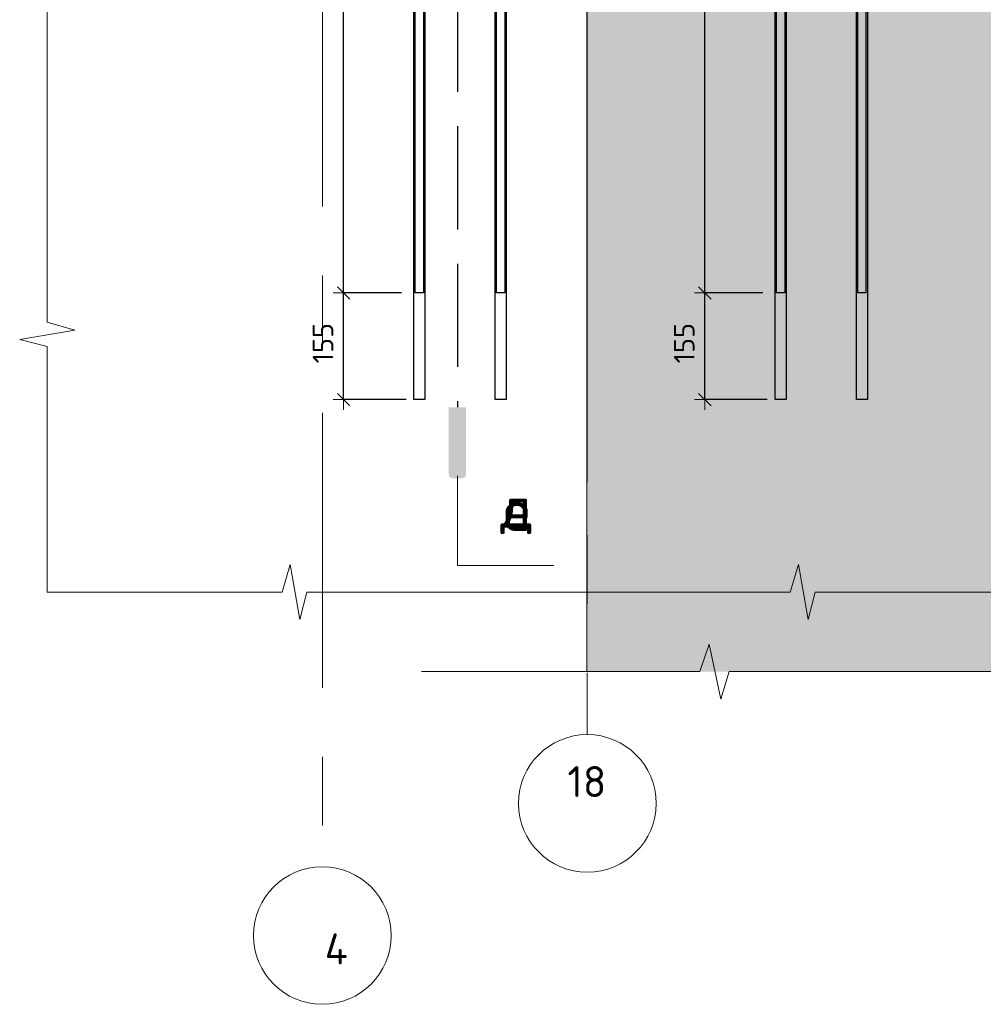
# Model space of a CAD drawing. Header units: metres. Extents: x -38 to 93, y -15 to 21.
# Tile 160 of 195: x 80.42 to 81.82, y -7.77 to -6.34. Entities that reach past the tile are written whole.
import ezdxf

# ---------------------------------------------------------------- set-up
doc = ezdxf.new("R2010")
doc.units = ezdxf.units.M
doc.header["$PDMODE"] = 65
for name, pattern in [('______11', [0.5, 0.4, -0.05, 0, -0.05]), ('______2', [0.0405, 0.03, -0.0105]), ('______5', [1.1, 0.8, -0.1, 0.1, -0.1])]:
    doc.linetypes.add(name, pattern=pattern)
for name, color, linetype, lineweight in [('XR$3$Арм.стержн.горизонт. 1', 180, 'Continuous', 35), ('XR$3$Арм.стержн.горизонт. 2', 202, 'Continuous', 35), ('XR$3$ВК__отв в полу 1-2 эт', 220, 'Continuous', 25), ('XR$3$Осевая линия (1)', 7, '______5', 13), ('XR$3$Размерная линия (1)', 7, 'Continuous', 13), ('XR$3$Текст_ общее_1', 7, 'Continuous', 13), ('XR$5$Арм.стержн.горизонт. 1', 180, 'Continuous', 35), ('XR$5$Арм.стержн.горизонт. 2', 202, 'Continuous', 35), ('XR$5$ВК__отв в полу 1-2 эт', 220, 'Continuous', 25), ('XR$5$Осевая линия (1)', 7, '______5', 13), ('XR$5$Размерная линия (1)', 7, 'Continuous', 13), ('XR$5$Текст_ общее_1', 7, 'Continuous', 13)]:
    doc.layers.add(name, color=color, linetype=linetype, lineweight=lineweight)
doc.styles.add('ISOCPEUR', font='txt')
doc.dimstyles.new('DIMSTYLE_19', dxfattribs={"dimtxt": 0.03, "dimasz": 0.03, "dimexe": 0, "dimexo": 0, "dimgap": 0.015, "dimtad": 2, "dimdec": 0, "dimlfac": 1000, "dimrnd": 5, "dimzin": 12, "dimdsep": 46, "dimtxsty": 'ISOCPEUR', "dimblk1": 'ALL_ML_STRICH', "dimblk2": 'ALL_ML_STRICH', "dimsah": 1, "dimcen": 0, "dimclrd": 7, "dimclre": 256, "dimclrt": 7, "dimadec": 0, "dimazin": 0, "dimtfac": 1, "dimtdec": 0, "dimtix": 1, "dimtmove": 2, "dimatfit": 3, "dimfxl": 0, "dimtzin": 0, "dimlwd": 0, "dimlwe": -3, "dimarcsym": 0})

# ---------------------------------------------------------------- blocks, each defined once
blk = doc.blocks.new('ЭЛЕМЕНТ_УЗОРА_6')
at = {"color": 7, "linetype": 'Continuous', "lineweight": 13, "transparency": 33554687}
blk.add_line((80.4556, -7.1699), (80.4556, -7.1699), dxfattribs=at)
for points in [[(80.4556, -6.4399), (80.4556, -6.0829), (80.4156, -6.0727), (80.4956, -6.0588), (80.4556, -6.0472), (80.4556, -5.7099)], [(80.4556, -7.1699), (80.4556, -7.1699), (80.4556, -6.8129), (80.4156, -6.8027), (80.4956, -6.7888), (80.4556, -6.7772), (80.4556, -6.4399)], [(81.1943, -7.1699), (80.8331, -7.1699), (80.8227, -7.2099), (80.8087, -7.1299), (80.7969, -7.1699), (80.4556, -7.1699)], [(81.9329, -7.1699), (81.5717, -7.1699), (81.5614, -7.2099), (81.5473, -7.1299), (81.5355, -7.1699), (81.1943, -7.1699)]]:
    blk.add_lwpolyline(points, dxfattribs=at)
blk = doc.blocks.new('СЛОЖНЫЙ_ОБЪЕКТ_28')
at = {"linetype": 'Continuous', "lineweight": 25, "true_color": 0x000000, "transparency": 33554687}
blk.add_hatch(color=18, dxfattribs=at).paths.add_polyline_path([(81.0643, -6.9992), (81.0644, -6.9985), (81.0644, -6.901), (81.0393, -6.901), (81.0393, -6.9985), (81.0393, -6.9992), (81.0395, -7), (81.0397, -7.0007), (81.0401, -7.0014), (81.0405, -7.002), (81.041, -7.0026), (81.0416, -7.0031), (81.0422, -7.0035), (81.0429, -7.0039), (81.0436, -7.0041), (81.0444, -7.0043), (81.0452, -7.0043), (81.0585, -7.0043), (81.0593, -7.0043), (81.06, -7.0041), (81.0607, -7.0039), (81.0614, -7.0035), (81.0621, -7.0031), (81.0627, -7.0026), (81.0632, -7.002), (81.0636, -7.0014), (81.0639, -7.0007), (81.0642, -7)])
at = {"color": 7, "linetype": '______2', "lineweight": 25, "transparency": 33554687}
blk.add_line((81.0518, -4.5424), (81.0518, -6.901), dxfattribs=at)
at = {"layer": 'XR$3$ВК__отв в полу 1-2 эт', "color": 7, "linetype": 'Continuous', "lineweight": 13, "transparency": 33554687}
for p, q in [((81.0518, -7.001), (81.0518, -7.131)), ((81.0518, -7.131), (81.1918, -7.131))]:
    blk.add_line(p, q, dxfattribs=at)
at = {"color": 7, "linetype": 'Continuous', "lineweight": 13, "transparency": 33554687, "insert": (81.138, -7.0509), "char_height": 0.06, "width": 0.065333, "attachment_point": 5, "style": 'ISOCPEUR'}
blk.add_mtext('\\A1;{\\fISOCPEUR|i0|b0;\\H0.060000;\\W1.000000;\\C7;д}\\P', dxfattribs=at)
blk = doc.blocks.new('ALL_ML_STRICH')
at = {"color": 0, "linetype": 'ByBlock', "lineweight": -2}
for p, q in [((0, -0.5), (0, 0.5)), ((-1, 0), (0.5, 0)), ((-0.3, -0.3), (0.3, 0.3))]:
    blk.add_line(p, q, dxfattribs=at)
blk = doc.blocks.new('*D244')
at = {"layer": 'DEFPOINTS', "color": 7, "linetype": 'Continuous', "lineweight": 13, "transparency": 33554687}
for p in [(81.5156, -6.7349), (81.4114, -6.8899), (81.5221, -6.8899)]:
    blk.add_point(p, dxfattribs=at)
at = {"layer": 'XR$3$Размерная линия (1)', "color": 9, "linetype": 'Continuous', "lineweight": -2, "true_color": 0xc7c7c7, "transparency": 33554687}
for p, q in [((81.4956, -6.7349), (81.4114, -6.7349)), ((81.5021, -6.8899), (81.4114, -6.8899))]:
    blk.add_line(p, q, dxfattribs=at)
at = {"layer": 'XR$3$Размерная линия (1)', "color": 7, "linetype": 'Continuous', "lineweight": -2, "transparency": 33554687}
blk.add_line((81.4114, -6.8899), (81.4114, -6.7349), dxfattribs=at)
at = {"layer": 'XR$3$Размерная линия (1)', "color": 7, "linetype": 'Continuous', "lineweight": 13, "transparency": 33554687, "xscale": 0.03, "yscale": 0.03, "zscale": 0.03}
for p, rotation in [((81.4114, -6.7349), 90), ((81.4114, -6.8899), 270)]:
    blk.add_blockref('ALL_ML_STRICH', p, dxfattribs=dict(at, rotation=rotation))
at = {"layer": 'XR$3$Размерная линия (1)', "color": 7, "linetype": 'Continuous', "lineweight": 13, "transparency": 33554687, "insert": (81.3814, -6.8079), "char_height": 0.03, "width": 0.09, "attachment_point": 5, "rotation": 90, "style": 'ISOCPEUR'}
blk.add_mtext('\\A1;{155}', dxfattribs=at)
blk = doc.blocks.new('*D245')
at = {"layer": 'DEFPOINTS', "color": 7, "linetype": 'Continuous', "lineweight": 13, "transparency": 33554687}
for p in [(81.3194, -5.8499), (81.4114, -6.7349), (81.5156, -6.7349)]:
    blk.add_point(p, dxfattribs=at)
at = {"layer": 'XR$3$Размерная линия (1)', "color": 9, "linetype": 'Continuous', "lineweight": -2, "true_color": 0xc7c7c7, "transparency": 33554687}
for p, q in [((81.3394, -5.8499), (81.4114, -5.8499)), ((81.4956, -6.7349), (81.4114, -6.7349))]:
    blk.add_line(p, q, dxfattribs=at)
at = {"layer": 'XR$3$Размерная линия (1)', "color": 7, "linetype": 'Continuous', "lineweight": -2, "transparency": 33554687}
blk.add_line((81.4114, -6.7349), (81.4114, -5.8499), dxfattribs=at)
at = {"layer": 'XR$3$Размерная линия (1)', "color": 7, "linetype": 'Continuous', "lineweight": 13, "transparency": 33554687, "xscale": 0.03, "yscale": 0.03, "zscale": 0.03}
for p, rotation in [((81.4114, -5.8499), 90), ((81.4114, -6.7349), 270)]:
    blk.add_blockref('ALL_ML_STRICH', p, dxfattribs=dict(at, rotation=rotation))
at = {"layer": 'XR$3$Размерная линия (1)', "color": 7, "linetype": 'Continuous', "lineweight": 13, "transparency": 33554687, "insert": (81.3814, -6.2909), "char_height": 0.03, "width": 0.09, "attachment_point": 5, "rotation": 90, "style": 'ISOCPEUR'}
blk.add_mtext('\\A1;{885}', dxfattribs=at)
blk = doc.blocks.new('*D249')
at = {"layer": 'DEFPOINTS', "color": 7, "linetype": 'Continuous', "lineweight": 13, "transparency": 33554687}
for p in [(80.9906, -6.7349), (80.8864, -6.8899), (80.9971, -6.8899)]:
    blk.add_point(p, dxfattribs=at)
at = {"layer": 'XR$3$Размерная линия (1)', "color": 9, "linetype": 'Continuous', "lineweight": -2, "true_color": 0xc7c7c7, "transparency": 33554687}
for p, q in [((80.9706, -6.7349), (80.8864, -6.7349)), ((80.9771, -6.8899), (80.8864, -6.8899))]:
    blk.add_line(p, q, dxfattribs=at)
at = {"layer": 'XR$3$Размерная линия (1)', "color": 7, "linetype": 'Continuous', "lineweight": -2, "transparency": 33554687}
blk.add_line((80.8864, -6.8899), (80.8864, -6.7349), dxfattribs=at)
at = {"layer": 'XR$3$Размерная линия (1)', "color": 7, "linetype": 'Continuous', "lineweight": 13, "transparency": 33554687, "xscale": 0.03, "yscale": 0.03, "zscale": 0.03}
for p, rotation in [((80.8864, -6.7349), 90), ((80.8864, -6.8899), 270)]:
    blk.add_blockref('ALL_ML_STRICH', p, dxfattribs=dict(at, rotation=rotation))
at = {"layer": 'XR$3$Размерная линия (1)', "color": 7, "linetype": 'Continuous', "lineweight": 13, "transparency": 33554687, "insert": (80.8564, -6.8079), "char_height": 0.03, "width": 0.09, "attachment_point": 5, "rotation": 90, "style": 'ISOCPEUR'}
blk.add_mtext('\\A1;{155}', dxfattribs=at)
blk = doc.blocks.new('*D250')
at = {"layer": 'DEFPOINTS', "color": 7, "linetype": 'Continuous', "lineweight": 13, "transparency": 33554687}
for p in [(80.7944, -5.8499), (80.8864, -6.7349), (80.9906, -6.7349)]:
    blk.add_point(p, dxfattribs=at)
at = {"layer": 'XR$3$Размерная линия (1)', "color": 9, "linetype": 'Continuous', "lineweight": -2, "true_color": 0xc7c7c7, "transparency": 33554687}
for p, q in [((80.8144, -5.8499), (80.8864, -5.8499)), ((80.9706, -6.7349), (80.8864, -6.7349))]:
    blk.add_line(p, q, dxfattribs=at)
at = {"layer": 'XR$3$Размерная линия (1)', "color": 7, "linetype": 'Continuous', "lineweight": -2, "transparency": 33554687}
blk.add_line((80.8864, -6.7349), (80.8864, -5.8499), dxfattribs=at)
at = {"layer": 'XR$3$Размерная линия (1)', "color": 7, "linetype": 'Continuous', "lineweight": 13, "transparency": 33554687, "xscale": 0.03, "yscale": 0.03, "zscale": 0.03}
for p, rotation in [((80.8864, -5.8499), 90), ((80.8864, -6.7349), 270)]:
    blk.add_blockref('ALL_ML_STRICH', p, dxfattribs=dict(at, rotation=rotation))
at = {"layer": 'XR$3$Размерная линия (1)', "color": 7, "linetype": 'Continuous', "lineweight": 13, "transparency": 33554687, "insert": (80.8564, -6.2909), "char_height": 0.03, "width": 0.09, "attachment_point": 5, "rotation": 90, "style": 'ISOCPEUR'}
blk.add_mtext('\\A1;{885}', dxfattribs=at)
blk = doc.blocks.new('*D464')
at = {"layer": 'DEFPOINTS', "color": 7, "linetype": 'Continuous', "lineweight": 13, "transparency": 33554687}
for p in [(81.5156, -6.7349), (81.4114, -6.8899), (81.5221, -6.8899)]:
    blk.add_point(p, dxfattribs=at)
at = {"layer": 'XR$5$Размерная линия (1)', "color": 9, "linetype": 'Continuous', "lineweight": -2, "true_color": 0xc7c7c7, "transparency": 33554687}
for p, q in [((81.4956, -6.7349), (81.4114, -6.7349)), ((81.5021, -6.8899), (81.4114, -6.8899))]:
    blk.add_line(p, q, dxfattribs=at)
at = {"layer": 'XR$5$Размерная линия (1)', "color": 7, "linetype": 'Continuous', "lineweight": -2, "transparency": 33554687}
blk.add_line((81.4114, -6.8899), (81.4114, -6.7349), dxfattribs=at)
at = {"layer": 'XR$5$Размерная линия (1)', "color": 7, "linetype": 'Continuous', "lineweight": 13, "transparency": 33554687, "xscale": 0.03, "yscale": 0.03, "zscale": 0.03}
for p, rotation in [((81.4114, -6.7349), 90), ((81.4114, -6.8899), 270)]:
    blk.add_blockref('ALL_ML_STRICH', p, dxfattribs=dict(at, rotation=rotation))
at = {"layer": 'XR$5$Размерная линия (1)', "color": 7, "linetype": 'Continuous', "lineweight": 13, "transparency": 33554687, "insert": (81.3814, -6.8079), "char_height": 0.03, "width": 0.09, "attachment_point": 5, "rotation": 90, "style": 'ISOCPEUR'}
blk.add_mtext('\\A1;{155}', dxfattribs=at)
blk = doc.blocks.new('*D465')
at = {"layer": 'DEFPOINTS', "color": 7, "linetype": 'Continuous', "lineweight": 13, "transparency": 33554687}
for p in [(81.3194, -5.8499), (81.4114, -6.7349), (81.5156, -6.7349)]:
    blk.add_point(p, dxfattribs=at)
at = {"layer": 'XR$5$Размерная линия (1)', "color": 9, "linetype": 'Continuous', "lineweight": -2, "true_color": 0xc7c7c7, "transparency": 33554687}
for p, q in [((81.3394, -5.8499), (81.4114, -5.8499)), ((81.4956, -6.7349), (81.4114, -6.7349))]:
    blk.add_line(p, q, dxfattribs=at)
at = {"layer": 'XR$5$Размерная линия (1)', "color": 7, "linetype": 'Continuous', "lineweight": -2, "transparency": 33554687}
blk.add_line((81.4114, -6.7349), (81.4114, -5.8499), dxfattribs=at)
at = {"layer": 'XR$5$Размерная линия (1)', "color": 7, "linetype": 'Continuous', "lineweight": 13, "transparency": 33554687, "xscale": 0.03, "yscale": 0.03, "zscale": 0.03}
for p, rotation in [((81.4114, -5.8499), 90), ((81.4114, -6.7349), 270)]:
    blk.add_blockref('ALL_ML_STRICH', p, dxfattribs=dict(at, rotation=rotation))
at = {"layer": 'XR$5$Размерная линия (1)', "color": 7, "linetype": 'Continuous', "lineweight": 13, "transparency": 33554687, "insert": (81.3814, -6.2909), "char_height": 0.03, "width": 0.09, "attachment_point": 5, "rotation": 90, "style": 'ISOCPEUR'}
blk.add_mtext('\\A1;{885}', dxfattribs=at)
blk = doc.blocks.new('ЭЛЕМЕНТ_УЗОРА_21')
at = {"color": 7, "linetype": 'Continuous', "lineweight": 13, "transparency": 33554687}
blk.add_line((80.9996, -7.2854), (80.9996, -7.2854), dxfattribs=at)
blk.add_lwpolyline([(81.8746, -7.2854), (81.4468, -7.2854), (81.4345, -7.3254), (81.4179, -7.2454), (81.4039, -7.2854), (80.9996, -7.2854)], dxfattribs=at)
blk = doc.blocks.new('СЛОЖНЫЙ_ОБЪЕКТ_60')
at = {"linetype": 'Continuous', "lineweight": 25, "true_color": 0x000000, "transparency": 33554687}
blk.add_hatch(color=18, dxfattribs=at).paths.add_polyline_path([(81.0643, -6.9992), (81.0644, -6.9985), (81.0644, -6.901), (81.0393, -6.901), (81.0393, -6.9985), (81.0393, -6.9992), (81.0395, -7), (81.0397, -7.0007), (81.0401, -7.0014), (81.0405, -7.002), (81.041, -7.0026), (81.0416, -7.0031), (81.0422, -7.0035), (81.0429, -7.0039), (81.0436, -7.0041), (81.0444, -7.0043), (81.0452, -7.0043), (81.0585, -7.0043), (81.0593, -7.0043), (81.06, -7.0041), (81.0607, -7.0039), (81.0614, -7.0035), (81.0621, -7.0031), (81.0627, -7.0026), (81.0632, -7.002), (81.0636, -7.0014), (81.0639, -7.0007), (81.0642, -7)])
at = {"color": 7, "linetype": '______2', "lineweight": 25, "transparency": 33554687}
blk.add_line((81.0518, -4.2924), (81.0518, -6.901), dxfattribs=at)
at = {"layer": 'XR$5$ВК__отв в полу 1-2 эт', "color": 7, "linetype": 'Continuous', "lineweight": 13, "transparency": 33554687}
for p, q in [((81.0518, -7.001), (81.0518, -7.131)), ((81.0518, -7.131), (81.1918, -7.131))]:
    blk.add_line(p, q, dxfattribs=at)
at = {"color": 7, "linetype": 'Continuous', "lineweight": 13, "transparency": 33554687, "insert": (81.138, -7.0509), "char_height": 0.06, "width": 0.065333, "attachment_point": 5, "style": 'ISOCPEUR'}
blk.add_mtext('\\A1;{\\fISOCPEUR|i0|b0;\\H0.060000;\\W1.000000;\\C7;е}\\P', dxfattribs=at)

msp = doc.modelspace()

# ---------------------------------------------------------------- hatches: boundary and pattern name
at = {"linetype": 'Continuous', "lineweight": 13, "true_color": 0xf1f1f1, "transparency": 33554687}
msp.add_hatch(color=7, dxfattribs=at).paths.add_polyline_path([(81.24, -7.2854), (84.4996, -7.2854), (84.4996, -5.8499), (81.24, -5.8499)])

# ---------------------------------------------------------------- linework, layer by layer
at = {"color": 7, "linetype": 'Continuous', "lineweight": 13, "transparency": 33554687}
for p, q in [((81.24, -7.2854), (81.24, -5.8499)), ((81.2406, -5.8499), (81.2406, -7.0099))]:
    msp.add_line(p, q, dxfattribs=at)
for centre in [(81.2406, -7.4771), (80.8555, -7.6693)]:
    msp.add_circle(centre, 0.1, dxfattribs=at)
at = {"layer": 'XR$3$Арм.стержн.горизонт. 1', "color": 7, "linetype": 'Continuous', "lineweight": 25, "transparency": 33554687}
for points in [[(80.9886, -6.8899), (80.9886, -4.5499), (81.0046, -4.5499), (81.0046, -6.8899), (80.9886, -6.8899)], [(81.1066, -6.8899), (81.1066, -4.5499), (81.1226, -4.5499), (81.1226, -6.8899), (81.1066, -6.8899)], [(81.5136, -6.8899), (81.5136, -4.5499), (81.5296, -4.5499), (81.5296, -6.8899), (81.5136, -6.8899)], [(81.6316, -6.8899), (81.6316, -4.5499), (81.6476, -4.5499), (81.6476, -6.8899), (81.6316, -6.8899)]]:
    msp.add_lwpolyline(points, dxfattribs=at)
at = {"layer": 'XR$3$Арм.стержн.горизонт. 2', "color": 34, "linetype": 'Continuous', "lineweight": 25, "transparency": 33554687}
for points in [[(81.0026, -4.7849), (81.0026, -6.7349), (80.9906, -6.7349), (80.9906, -4.7849), (81.0026, -4.7849)], [(81.1206, -4.7849), (81.1206, -6.7349), (81.1086, -6.7349), (81.1086, -4.7849), (81.1206, -4.7849)], [(81.5276, -4.7849), (81.5276, -6.7349), (81.5156, -6.7349), (81.5156, -4.7849), (81.5276, -4.7849)], [(81.6456, -4.7849), (81.6456, -6.7349), (81.6336, -6.7349), (81.6336, -4.7849), (81.6456, -4.7849)]]:
    msp.add_lwpolyline(points, dxfattribs=at)
at = {"layer": 'XR$3$Осевая линия (1)', "color": 253, "linetype": '______11', "lineweight": 13, "true_color": 0xa0a0a0, "transparency": 33554687}
msp.add_line((80.8555, -4.8093), (80.8555, -7.5693), dxfattribs=at)
at = {"layer": 'XR$5$Арм.стержн.горизонт. 1', "color": 7, "linetype": 'Continuous', "lineweight": 25, "transparency": 33554687}
for points in [[(81.5136, -6.8899), (81.5136, -4.5499), (81.5296, -4.5499), (81.5296, -6.8899), (81.5136, -6.8899)], [(81.6316, -6.8899), (81.6316, -4.5499), (81.6476, -4.5499), (81.6476, -6.8899), (81.6316, -6.8899)]]:
    msp.add_lwpolyline(points, dxfattribs=at)
at = {"layer": 'XR$5$Арм.стержн.горизонт. 2', "color": 34, "linetype": 'Continuous', "lineweight": 25, "transparency": 33554687}
for points in [[(81.5276, -4.7849), (81.5276, -6.7349), (81.5156, -6.7349), (81.5156, -4.7849), (81.5276, -4.7849)], [(81.6456, -4.7849), (81.6456, -6.7349), (81.6336, -6.7349), (81.6336, -4.7849), (81.6456, -4.7849)]]:
    msp.add_lwpolyline(points, dxfattribs=at)
at = {"layer": 'XR$5$Осевая линия (1)', "color": 253, "linetype": '______11', "lineweight": 13, "true_color": 0xa0a0a0, "transparency": 33554687}
msp.add_line((81.2406, -5.1871), (81.2406, -7.3771), dxfattribs=at)

# ---------------------------------------------------------------- block references
at = {"color": 7, "linetype": 'Continuous', "lineweight": 13, "transparency": 33554687}
for name in ['СЛОЖНЫЙ_ОБЪЕКТ_60', 'ЭЛЕМЕНТ_УЗОРА_6', 'ЭЛЕМЕНТ_УЗОРА_21']:
    msp.add_blockref(name, (0, 0), dxfattribs=at)
at = {"color": 18, "linetype": 'Continuous', "lineweight": 25, "true_color": 0x000000, "transparency": 33554687}
msp.add_blockref('СЛОЖНЫЙ_ОБЪЕКТ_28', (0, 0), dxfattribs=at)

# ---------------------------------------------------------------- texts
at = {"layer": 'XR$3$Текст_ общее_1', "color": 7, "linetype": 'Continuous', "lineweight": 13, "transparency": 33554687, "insert": (80.8927, -7.7112), "char_height": 0.045, "width": 0.054, "attachment_point": 9, "style": 'ISOCPEUR'}
msp.add_mtext('\\A1;{\\fISOCPEUR|i0|b0;\\H0.045000;\\W1.000000;\\C7;4}\\P', dxfattribs=at)
at = {"layer": 'XR$5$Текст_ общее_1', "color": 7, "linetype": 'Continuous', "lineweight": 13, "transparency": 33554687, "insert": (81.2399, -7.4229), "char_height": 0.045, "width": 0.070875, "attachment_point": 2, "style": 'ISOCPEUR'}
msp.add_mtext('\\A1;{\\fISOCPEUR|i0|b0;\\H0.045000;\\W1.000000;\\C7;18}\\P', dxfattribs=at)

# ---------------------------------------------------------------- dimensions: what is measured, and where the dimension line sits
at = {"layer": 'XR$3$Размерная линия (1)', "color": 7, "linetype": 'Continuous', "lineweight": 13, "transparency": 33554687}
for base, p1, p2, picture, middle in [((80.8864, -5.8499), (80.9706, -6.7349), (80.8144, -5.8499), '*D250', (80.8564, -6.2909)), ((81.4114, -5.8499), (81.4956, -6.7349), (81.3394, -5.8499), '*D245', (81.3814, -6.2909)), ((80.8864, -6.7349), (80.9771, -6.8899), (80.9706, -6.7349), '*D249', (80.8564, -6.8079)), ((81.4114, -6.7349), (81.5021, -6.8899), (81.4956, -6.7349), '*D244', (81.3814, -6.8079))]:
    dim = msp.add_linear_dim(base=base, p1=p1, p2=p2, angle=90, dimstyle='DIMSTYLE_19', override={"dimpost": '<>', "dimclrd": 7, "dimclre": 9, "dimclrt": 7, "dimlwd": 0, "dimlwe": 65533}, dxfattribs=at)
    dim.commit()
    dim.dimension.update_dxf_attribs({"geometry": picture, "text_midpoint": middle, "dimtype": 160})
at = {"layer": 'XR$5$Размерная линия (1)', "color": 7, "linetype": 'Continuous', "lineweight": 13, "transparency": 33554687}
for base, p1, p2, picture, middle in [((81.4114, -5.8499), (81.4956, -6.7349), (81.3394, -5.8499), '*D465', (81.3814, -6.2909)), ((81.4114, -6.7349), (81.5021, -6.8899), (81.4956, -6.7349), '*D464', (81.3814, -6.8079))]:
    dim = msp.add_linear_dim(base=base, p1=p1, p2=p2, angle=90, dimstyle='DIMSTYLE_19', override={"dimpost": '<>', "dimclrd": 7, "dimclre": 9, "dimclrt": 7, "dimlwd": 0, "dimlwe": 65533}, dxfattribs=at)
    dim.commit()
    dim.dimension.update_dxf_attribs({"geometry": picture, "text_midpoint": middle, "dimtype": 160})

doc.saveas('drawing.dxf')
